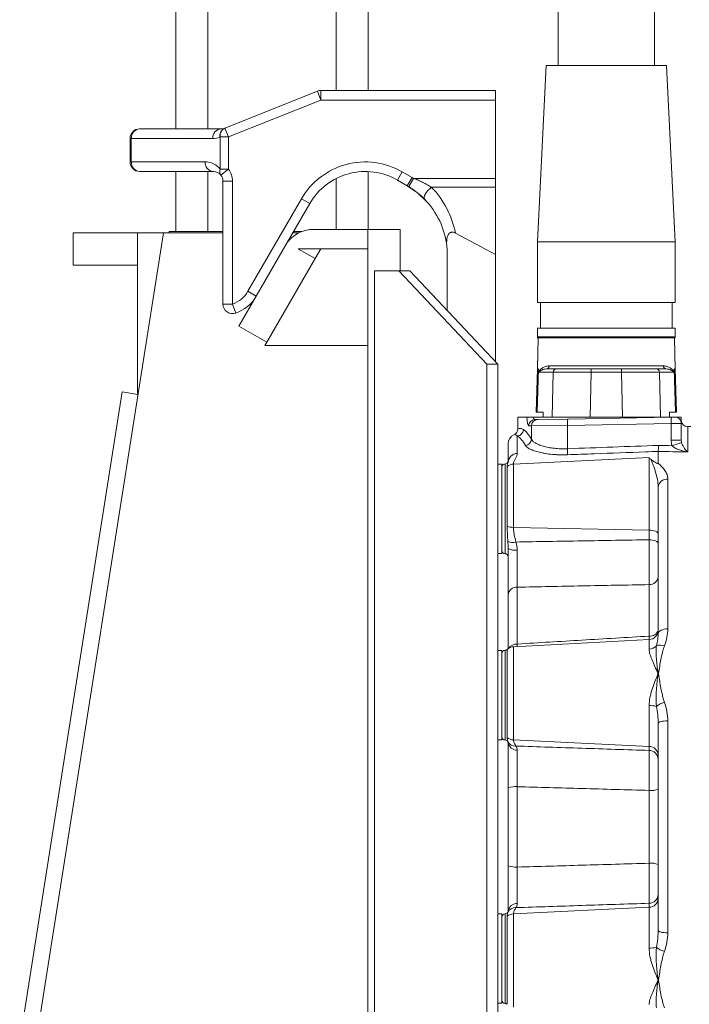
# Model space of a CAD drawing. Header units: millimetres. Extents: x 17 to 1238, y 24 to 2268.
# Tile 3 of 7: x 283 to 492, y 1026 to 1334. Entities that reach past the tile are written whole.
import ezdxf

# ---------------------------------------------------------------- set-up
doc = ezdxf.new("R2010")
doc.units = ezdxf.units.MM

msp = doc.modelspace()

# ---------------------------------------------------------------- linework, layer by layer
at = {"color": 7, "linetype": 'Continuous', "lineweight": 15}
for p, q in [((331.76, 1299.92), (331.76, 2267.91)), ((341.76, 1299.92), (341.76, 2267.91)), ((381.76, 1311.92), (381.76, 2267.91)), ((391.76, 1311.92), (391.76, 2267.91)), ((451.1, 1350.67), (451.1, 1319.67)), ((481.1, 1319.67), (481.1, 1350.67)), ((447.35, 1319.67), (444.6, 1264.67)), ((466.1, 1319.67), (447.35, 1319.67)), ((484.85, 1319.67), (466.1, 1319.67)), ((487.6, 1264.67), (484.85, 1319.67)), ((347.1, 1300.17), (375.95, 1311.71)), ((377.07, 1308.92), (375.95, 1311.71)), ((377.07, 1311.92), (377.07, 1308.92)), ((377.07, 1311.92), (431.49, 1311.92)), ((431.49, 1311.92), (431.49, 1308.92)), ((377.07, 1308.92), (348.22, 1297.38)), ((431.49, 1308.92), (377.07, 1308.92)), ((431.49, 1284.45), (431.49, 1308.92)), ((320.49, 1299.92), (345.91, 1299.92)), ((347.03, 1300.14), (347.1, 1300.17)), ((347.1, 1300.17), (348.22, 1297.38)), ((317.49, 1289.62), (317.49, 1296.92)), ((317.89, 1296.92), (317.49, 1296.92)), ((317.89, 1296.92), (317.89, 1289.62)), ((343.32, 1296.92), (317.89, 1296.92)), ((345.62, 1297.38), (345.54, 1297.35)), ((345.62, 1287.32), (345.62, 1297.38)), ((348.22, 1297.38), (345.62, 1297.38)), ((348.22, 1297.38), (348.22, 1287.32)), ((317.49, 1289.62), (317.89, 1289.62)), ((317.89, 1289.62), (340.89, 1289.62)), ((343.49, 1286.62), (320.49, 1286.62)), ((331.76, 1267.91), (331.76, 1286.62)), ((341.76, 1267.91), (341.76, 1286.62)), ((345.62, 1287.32), (348.22, 1287.32)), ((348.22, 1287.32), (345.85, 1285.47)), ((391.76, 1268.46), (391.76, 1286.58)), ((402.4, 1286.52), (400.9, 1283.92)), ((402.4, 1286.52), (405.49, 1284.74)), ((349.49, 1283.62), (346.49, 1283.62)), ((346.49, 1245.19), (346.49, 1283.62)), ((349.49, 1283.62), (349.49, 1245.19)), ((381.76, 1268.46), (381.76, 1284.39)), ((403.99, 1282.14), (400.9, 1283.92)), ((405.49, 1284.74), (403.99, 1282.14)), ((405.98, 1284.45), (404.43, 1281.88)), ((405.98, 1284.45), (431.49, 1284.45)), ((431.49, 1284.45), (431.49, 1281.66)), ((407.2, 1279.92), (403.99, 1282.14)), ((409.92, 1277.36), (407.51, 1279.66)), ((431.49, 1281.66), (411.59, 1281.66)), ((431.49, 1281.66), (431.49, 1260.64)), ((354.28, 1249.18), (370.98, 1278.1)), ((373.58, 1276.6), (366.55, 1264.42)), ((370.98, 1278.1), (373.58, 1276.6)), ((288.53, 1017.46), (327.92, 1267.41)), ((299.75, 1267.41), (299.75, 1257.35)), ((319.87, 1267.41), (299.75, 1267.41)), ((319.87, 1267.41), (319.87, 1216.99)), ((327.92, 1267.41), (319.87, 1267.41)), ((327.92, 1267.41), (346.49, 1267.41)), ((329.73, 1267.91), (329.73, 1267.41)), ((346.49, 1267.91), (329.73, 1267.91)), ((368.27, 1267.41), (370.04, 1267.41)), ((371.2, 1267.91), (368.56, 1267.91)), ((391.7, 1268.46), (373.56, 1268.46)), ((401.76, 1268.46), (391.7, 1268.46)), ((391.7, 1268.46), (391.7, 815.99)), ((401.76, 1268.46), (401.76, 1255.61)), ((419, 1267.39), (431.49, 1260.64)), ((351.46, 1238.28), (366.55, 1264.42)), ((444.6, 1264.67), (444.6, 1245.67)), ((466.1, 1264.67), (444.6, 1264.67)), ((487.6, 1264.67), (466.1, 1264.67)), ((487.6, 1245.67), (487.6, 1264.67)), ((391.7, 1262.43), (370.07, 1262.43)), ((370.07, 1262.43), (370.07, 1262.39)), ((370.07, 1262.39), (375.26, 1259.39)), ((375.26, 1259.39), (377.01, 1262.43)), ((360.17, 1233.25), (375.26, 1259.39)), ((416.49, 1243.2), (416.49, 1260.49)), ((431.49, 1260.64), (431.49, 1227.24)), ((299.75, 1257.35), (319.87, 1257.35)), ((393.82, 1255.61), (401.38, 1255.61)), ((393.82, 1255.61), (393.82, 815.99)), ((401.38, 1255.61), (428.8, 1226.44)), ((404.82, 1255.61), (401.38, 1255.61)), ((404.82, 1255.61), (432.24, 1226.44)), ((354.28, 1249.18), (356.88, 1247.68)), ((466.1, 1245.67), (444.6, 1245.67)), ((445.6, 1245.67), (445.6, 1237.67)), ((487.6, 1245.67), (466.1, 1245.67)), ((486.6, 1237.67), (486.6, 1245.67)), ((349.49, 1245.19), (346.49, 1245.19)), ((349.49, 1245.19), (350.49, 1242.36)), ((351.46, 1238.28), (360.17, 1233.25)), ((444.6, 1237.67), (444.6, 1234.67)), ((466.1, 1237.67), (444.6, 1237.67)), ((487.6, 1237.67), (466.1, 1237.67)), ((487.6, 1234.67), (487.6, 1237.67)), ((359.59, 1232.25), (360.17, 1233.25)), ((444.86, 1234.67), (444.6, 1224.92)), ((466.1, 1234.67), (444.6, 1234.67)), ((487.34, 1234.92), (444.87, 1234.92)), ((487.6, 1234.67), (466.1, 1234.67)), ((487.6, 1224.92), (487.35, 1234.67)), ((391.7, 1232.25), (359.59, 1232.25)), ((428.8, 845.16), (428.8, 1226.44)), ((432.24, 1226.44), (428.8, 1226.44)), ((432.24, 845.16), (432.24, 1226.44)), ((444.6, 1224.92), (444.24, 1211.42)), ((444.93, 1224.92), (444.57, 1211.42)), ((444.6, 1224.92), (444.93, 1224.92)), ((444.91, 1223.95), (444.93, 1224.92)), ((449.56, 1223.95), (444.91, 1223.95)), ((444.93, 1224.92), (444.93, 1224.92)), ((447.48, 1224.92), (450.54, 1224.92)), ((448.31, 1225.9), (483.9, 1225.9)), ((449.25, 1209.92), (449.56, 1223.95)), ((450.54, 1224.92), (461.37, 1224.92)), ((461.37, 1223.95), (461.06, 1209.92)), ((461.37, 1224.92), (461.37, 1223.95)), ((461.37, 1224.92), (470.84, 1224.92)), ((470.84, 1223.95), (461.37, 1223.95)), ((470.84, 1224.92), (481.67, 1224.92)), ((470.84, 1224.92), (470.84, 1223.95)), ((471.15, 1209.92), (470.84, 1223.95)), ((481.67, 1224.92), (484.73, 1224.92)), ((482.65, 1223.95), (482.96, 1209.92)), ((487.3, 1223.95), (482.65, 1223.95)), ((487.28, 1224.92), (487.3, 1223.95)), ((487.28, 1224.92), (487.28, 1224.92)), ((487.64, 1211.42), (487.28, 1224.92)), ((487.28, 1224.92), (487.6, 1224.92)), ((487.96, 1211.42), (487.6, 1224.92)), ((315, 1217.76), (283.07, 1015.12)), ((319.97, 1216.98), (315, 1217.76)), ((438.49, 1206.21), (438.49, 1209.92)), ((438.49, 1209.92), (441.31, 1209.92)), ((447.87, 1209.92), (443.27, 1209.92)), ((443.79, 1209.12), (444.68, 1209.14)), ((444.57, 1211.42), (444.24, 1211.42)), ((444.57, 1211.42), (446.43, 1211.42)), ((444.68, 1209.14), (454.06, 1209.3)), ((446.41, 1211.42), (446.37, 1209.92)), ((446.43, 1211.42), (446.4, 1209.92)), ((449.25, 1209.92), (447.8, 1209.92)), ((461.06, 1209.92), (449.25, 1209.92)), ((454.06, 1209.3), (486.4, 1209.87)), ((461.06, 1209.92), (471.15, 1209.92)), ((482.96, 1209.92), (471.15, 1209.92)), ((482.96, 1209.92), (483.91, 1209.92)), ((487.44, 1209.92), (483.91, 1209.92)), ((485.78, 1211.42), (487.64, 1211.42)), ((485.81, 1209.92), (485.78, 1211.42)), ((485.84, 1209.92), (485.8, 1211.42)), ((486.4, 1209.87), (487.45, 1209.89)), ((487.96, 1211.42), (487.64, 1211.42)), ((489.49, 1209.92), (489.49, 1207.89)), ((442.73, 1207.14), (441.85, 1207.12)), ((453.99, 1207.3), (442.73, 1207.14)), ((442.73, 1202.97), (442.73, 1207.14)), ((486.33, 1207.87), (453.99, 1207.3)), ((453.99, 1200.02), (453.99, 1207.3)), ((489.49, 1207.89), (486.33, 1207.87)), ((486.33, 1202.72), (486.33, 1207.87)), ((489.49, 1207.89), (489.49, 1202.72)), ((492.49, 1206.92), (491.49, 1206.92)), ((491.49, 1206.92), (491.49, 1199)), ((438.33, 1204), (438.33, 1198.55)), ((489.49, 1202.72), (486.33, 1202.72)), ((435.49, 1196.07), (435.49, 1201.62)), ((437.13, 1195.22), (479.45, 1197.27)), ((479.45, 1174.6), (479.45, 1197.27)), ((482.29, 1195.49), (482.29, 1199.18)), ((433.49, 1195.17), (432.24, 1195.21)), ((433.49, 1195.17), (433.49, 1181.24)), ((434.49, 1167.24), (434.49, 1195.24)), ((435.19, 1175.77), (435.19, 1194.44)), ((435.34, 1195.71), (435.32, 1195.68)), ((437.13, 1195.22), (437.13, 1175.45)), ((485.29, 1190.56), (485.29, 1143.75)), ((482.29, 1142.27), (482.29, 1187.95)), ((433.49, 1181.24), (433.49, 1167.31)), ((437.13, 1175.45), (479.45, 1174.6)), ((479.45, 1171.59), (479.45, 1174.6)), ((432.24, 1167.26), (433.49, 1167.31)), ((438.33, 1156.78), (438.33, 1139.03)), ((479.45, 1141.5), (479.45, 1157.58)), ((435.49, 1137.6), (435.49, 1154.39)), ((479.46, 1140.45), (479.45, 1141.5)), ((482.27, 1141.99), (482.29, 1142.27)), ((479.45, 1140.41), (437.13, 1138.19)), ((437.13, 1138.19), (437.13, 1109.08)), ((438.33, 1139.03), (438.32, 1138.26)), ((479.45, 1137.42), (479.45, 1140.41)), ((433.49, 1136.99), (432.24, 1137.03)), ((433.49, 1136.99), (433.49, 1123.06)), ((434.49, 1109.06), (434.49, 1137.06)), ((435.19, 1109.86), (435.19, 1137.34)), ((433.49, 1123.06), (433.49, 1109.13)), ((479.45, 1107.03), (479.45, 1119.8)), ((482.29, 1049.62), (482.29, 1114.23)), ((485.29, 1115.02), (485.29, 1048.82)), ((432.24, 1109.09), (433.49, 1109.13)), ((435.46, 1108.37), (435.42, 1108.45)), ((437.13, 1109.08), (479.45, 1107.03)), ((479.45, 1105.78), (479.45, 1107.03)), ((435.49, 1069.77), (435.49, 1094.07)), ((438.33, 1094.47), (438.33, 1069.37)), ((479.45, 1070.55), (479.45, 1093.3)), ((479.45, 1056.81), (479.45, 1058.06)), ((434.49, 1050.68), (434.49, 1054.78)), ((437.13, 1054.76), (479.45, 1056.81)), ((479.45, 1044.05), (479.45, 1056.81)), ((433.49, 1054.71), (432.24, 1054.76)), ((433.49, 1054.71), (433.49, 1040.78)), ((435.19, 1026.5), (435.19, 1053.98)), ((437.13, 1054.76), (437.13, 1025.65)), ((434.49, 1026.78), (434.49, 1050.68)), ((482.27, 1049.23), (482.29, 1049.62)), ((433.49, 1040.78), (433.49, 1026.85)), ((432.24, 1026.81), (433.49, 1026.85))]:
    msp.add_line(p, q, dxfattribs=at)
at = {"color": 7, "linetype": 'Continuous', "lineweight": 15, "flags": 128}
for points in [[(411.59, 1281.66), (411.02, 1281.22), (410.48, 1280.72), (410.02, 1280.17), (409.64, 1279.61), (409.39, 1279.07), (409.26, 1278.58), (409.28, 1278.18), (409.44, 1277.89)], [(479.45, 1174.6), (480.01, 1174.57), (480.55, 1174.49), (481.04, 1174.39), (481.47, 1174.24), (481.82, 1174.07), (482.08, 1173.88), (482.24, 1173.67), (482.29, 1173.45)], [(479.45, 1171.59), (480.01, 1171.55), (480.55, 1171.48), (481.04, 1171.37), (481.47, 1171.23), (481.82, 1171.06), (482.08, 1170.86), (482.24, 1170.66), (482.29, 1170.44)], [(485.29, 1143.75), (484.7, 1143.72), (484.14, 1143.64), (483.62, 1143.5), (483.17, 1143.32), (482.79, 1143.09), (482.52, 1142.84), (482.35, 1142.56), (482.29, 1142.27)], [(485.29, 1115.02), (484.7, 1115), (484.14, 1114.96), (483.62, 1114.89), (483.17, 1114.79), (482.79, 1114.67), (482.52, 1114.53), (482.35, 1114.38), (482.29, 1114.23)], [(485.29, 1048.82), (484.7, 1048.84), (484.14, 1048.88), (483.62, 1048.96), (483.17, 1049.06), (482.79, 1049.18), (482.52, 1049.31), (482.35, 1049.46), (482.29, 1049.62)]]:
    msp.add_lwpolyline(points, dxfattribs=at)
at = {"color": 7, "linetype": 'Continuous', "lineweight": 15}
for centre, radius, start, end in [((377.07, 1308.92), 3, 90, 111.8014), ((320.49, 1296.92), 3, 90, 180), ((320.71, 1297.11), 2.82, 94.4392, 183.8391), ((346.13, 1297.11), 2.82, 94.4392, 183.8391), ((348.13, 1297.76), 2.62, 114.9773, 189.0265), ((348.21, 1297.79), 2.62, 114.9773, 189.0265), ((345.91, 1302.92), 3, 270, 291.8014), ((343.32, 1302.92), 6, 270, 291.8014), ((320.49, 1289.62), 3, 180, 270), ((320.71, 1289.43), 2.82, 176.1609, 265.5608), ((340.89, 1283.62), 6, 37.9997, 90), ((343.71, 1289.43), 2.82, 176.1609, 265.5608), ((390.9, 1266.6), 23, 60, 150), ((343.49, 1283.62), 3, 37.9997, 90), ((347.47, 1286.61), 1.97, 159.009, 215.252), ((343.49, 1283.62), 3, 0, 37.9997), ((343.49, 1283.62), 6, 0, 37.9997), ((390.9, 1266.6), 20, 60, 150), ((391.49, 1260.49), 28, 58.8376, 60), ((391.49, 1260.49), 25, 58.8376, 60), ((391.49, 1262.16), 28, 10.7617, 44.1204), ((391.49, 1260.49), 25, 6.3202, 44.1204), ((374.66, 1258.46), 10.06, 96.2484, 143.6913), ((417.26, 1263.34), 0.928, 183.2248, 186.3196), ((391.49, 1260.49), 25, 0, 6.06), ((346.49, 1253.68), 9, 289.4712, 330), ((346.49, 1253.68), 12, 289.4712, 330), ((349.49, 1245.19), 3, 180, 289.4712), ((447.39, 1225.84), 0.921, 275.6793, 3.5452), ((450.55, 1223.93), 0.992, 90.4266, 178.9504), ((481.66, 1223.93), 0.992, 1.0496, 89.5734), ((484.82, 1225.84), 0.921, 176.4548, 264.3207), ((443.84, 1207.13), 1.99, 91.2751, 180.295), ((444.72, 1207.15), 1.99, 91.2751, 180.295), ((463.6, 1207.97), 9.63, 172.0416, 183.962), ((495.94, 1208.53), 9.63, 172.0416, 183.962), ((487.49, 1207.89), 2, 0, 91), ((491.49, 1208.92), 2, 180, 270), ((438.19, 1206.01), 2.02, 274.0278, 359.2735), ((438.49, 1201.62), 3, 113.8359, 180), ((440.7, 1203.07), 2.04, 274.552, 357.279), ((436.05, 1199.08), 17.96, 357.0012, 2.9988), ((506.24, 1143.86), 60.39, 105.9907, 108.9637), ((438.41, 1195.63), 2.92, 91.4852, 178.6112), ((434.49, 1194.24), 1, 90, 180), ((434.49, 1196.24), 1, 270, 326.1289), ((437.26, 1192.1), 3.12, 92.4549, 131.6004), ((485.11, 1187.74), 2.82, 86.2749, 175.7128), ((437.15, 1181.52), 6.07, 251.1707, 269.8022), ((436.88, 1174.87), 4.11, 248.4954, 283.92), ((437.66, 1172.78), 4.48, 241.0535, 278.3774), ((434.49, 1168.24), 1, 180, 270), ((434.49, 1166.24), 1, 0, 90), ((479.61, 1160.28), 2.7, 266.4772, 352.7669), ((438.18, 1154.07), 2.71, 86.7562, 173.1581), ((479.29, 1143.41), 3, 273, 0), ((479.79, 1144.11), 2.63, 262.4024, 341.3596), ((437.28, 1135.2), 3, 93, 134.2994), ((438.16, 1135.92), 3.11, 86.7531, 145.7078), ((479.38, 1140.6), 3.19, 271.2446, 318.2949), ((482.91, 1135.05), 3.62, 68.7439, 108.5931), ((434.49, 1136.06), 1, 90, 180), ((434.49, 1138.06), 1, 270, 314.2994), ((481.24, 1122.14), 7.83, 81.6663, 82.8259), ((483.53, 1121.77), 7.94, 98.3407, 99.4872), ((479.56, 1109.73), 10.07, 77.394, 90.6351), ((486.25, 1113.78), 7.32, 106.065, 127.8572), ((434.49, 1110.06), 1, 180, 270), ((434.49, 1108.06), 1, 27.0812, 90), ((437.26, 1112.2), 3.12, 228.3996, 267.5451), ((437.72, 1109.84), 2.69, 209.2593, 273.2726), ((438.2, 1108.6), 2.73, 185.8839, 272.1971), ((479.41, 1104.15), 2.88, 2.2012, 89.3336), ((479.41, 1102.9), 2.88, 2.2012, 89.3336), ((437.66, 1088.94), 5.58, 83.0867, 112.9079), ((480.12, 1099.47), 6.21, 263.7667, 290.4214), ((480.12, 1064.37), 6.21, 69.5786, 96.2333), ((437.66, 1074.91), 5.58, 247.0921, 276.9133), ((438.2, 1055.25), 2.73, 87.8029, 174.1161), ((479.41, 1060.94), 2.88, 270.6664, 357.7988), ((479.41, 1059.69), 2.88, 270.6664, 357.7988), ((434.49, 1053.78), 1, 90, 180), ((434.49, 1055.78), 1, 270, 332.8487), ((437.72, 1054), 2.69, 86.7274, 150.7407), ((437.26, 1051.65), 3.12, 92.4549, 131.6004), ((479.56, 1054.11), 10.07, 269.3649, 282.606), ((486.25, 1050.07), 7.32, 232.1428, 253.935), ((483.53, 1042.07), 7.94, 260.5128, 261.6593), ((481.24, 1041.7), 7.83, 277.1741, 278.3337), ((434.49, 1027.78), 1, 180, 270), ((434.49, 1025.78), 1, 45.7006, 90)]:
    msp.add_arc(centre, radius, start, end, dxfattribs=at)
for centre, major_axis, ratio, start_param, end_param in [((461.38, 1223.92), (12, -0.02), 0.00218, 1.571327, 2.967016), ((470.83, 1223.92), (12, 0.02), 0.00218, 0.174577, 1.570265), ((441.85, 1211.13), (0, 4), 0.141755, 1.876365, 3.144136), ((443.83, 1211.13), (0.04, 2), 0.335459, 2.223416, 3.154888), ((487.49, 1211.89), (0.04, 2), 0.052264, 2.953804, 3.143422), ((438.58, 1081.92), (0, 124.6), 0.140545, 6.043639, 6.190032), ((-357.24, 1081.92), (2423.3, 0), 0.052408, 1.215118, 1.216998), ((-357.35, 1081.92), (2423.3, 0), 0.051582, 1.212925, 1.216975)]:
    msp.add_ellipse(centre, major_axis=major_axis, ratio=ratio, start_param=start_param, end_param=end_param, dxfattribs=at)
for points, knots in [([(405.98, 1284.45), (406.48, 1284.26), (406.97, 1284.06), (407.94, 1283.64), (408.42, 1283.41), (409.37, 1282.95), (409.83, 1282.7), (410.73, 1282.19), (411.17, 1281.93), (411.59, 1281.66)], [0, 0, 0, 0, 0.25, 0.25, 0.5, 0.5, 0.75, 0.75, 1, 1, 1, 1]), ([(409.44, 1277.89), (408.75, 1278.6), (407.98, 1279.31), (406.71, 1280.33), (406.27, 1280.66), (405.37, 1281.29), (404.9, 1281.59), (404.43, 1281.88)], [0, 0, 0, 0, 0.5, 0.5, 0.75, 0.75, 1, 1, 1, 1]), ([(419, 1267.39), (418.88, 1267.45), (418.77, 1267.51), (418.53, 1267.59), (418.41, 1267.63), (418.16, 1267.67), (418.04, 1267.68), (417.78, 1267.67), (417.66, 1267.64), (417.42, 1267.55), (417.31, 1267.49), (417.11, 1267.33), (417.01, 1267.24), (416.77, 1266.93), (416.65, 1266.69), (416.48, 1266.19), (416.42, 1265.93), (416.33, 1265.4), (416.3, 1265.14), (416.26, 1264.35), (416.28, 1263.82), (416.33, 1263.29)], [0, 0, 0, 0, 0.0625, 0.0625, 0.125, 0.125, 0.1875, 0.1875, 0.25, 0.25, 0.3125, 0.3125, 0.375, 0.375, 0.5, 0.5, 0.625, 0.625, 0.75, 0.75, 1, 1, 1, 1]), ([(448.31, 1225.9), (447.87, 1225.9), (447.48, 1225.82), (446.76, 1225.58), (446.44, 1225.42), (445.87, 1225.05), (445.63, 1224.84), (445.32, 1224.52), (445.22, 1224.4), (445.05, 1224.18), (444.97, 1224.06), (444.91, 1223.95)], [0, 0, 0, 0, 0.25, 0.25, 0.5, 0.5, 0.75, 0.75, 0.875, 0.875, 1, 1, 1, 1]), ([(447.48, 1224.92), (447.18, 1224.92), (446.91, 1224.88), (446.4, 1224.76), (446.17, 1224.68), (445.74, 1224.5), (445.54, 1224.39), (445.2, 1224.18), (445.04, 1224.06), (444.91, 1223.95)], [0, 0, 0, 0, 0.25, 0.25, 0.5, 0.5, 0.75, 0.75, 1, 1, 1, 1]), ([(483.9, 1225.9), (484.34, 1225.9), (484.73, 1225.82), (485.45, 1225.58), (485.77, 1225.42), (486.34, 1225.05), (486.58, 1224.84), (486.89, 1224.52), (486.99, 1224.4), (487.16, 1224.18), (487.24, 1224.06), (487.3, 1223.95)], [0, 0, 0, 0, 0.25, 0.25, 0.5, 0.5, 0.75, 0.75, 0.875, 0.875, 1, 1, 1, 1]), ([(484.73, 1224.92), (485.03, 1224.92), (485.3, 1224.88), (485.81, 1224.76), (486.04, 1224.68), (486.47, 1224.5), (486.66, 1224.39), (487.01, 1224.18), (487.17, 1224.06), (487.3, 1223.95)], [0, 0, 0, 0, 0.25, 0.25, 0.5, 0.5, 0.75, 0.75, 1, 1, 1, 1]), ([(441.31, 1209.92), (441.34, 1209.92), (441.41, 1209.92), (441.64, 1209.92), (441.78, 1209.92), (442.13, 1209.92), (442.33, 1209.92), (442.67, 1209.92), (442.78, 1209.92), (443.02, 1209.92), (443.14, 1209.92), (443.27, 1209.92)], [0, 0, 0, 0, 0.25, 0.25, 0.5, 0.5, 0.75, 0.75, 0.875, 0.875, 1, 1, 1, 1]), ([(487.44, 1209.92), (487.52, 1209.92), (487.6, 1209.92), (487.75, 1209.92), (487.82, 1209.92), (488.02, 1209.92), (488.14, 1209.92), (488.49, 1209.92), (488.69, 1209.92), (489.06, 1209.92), (489.21, 1209.92), (489.43, 1209.92), (489.49, 1209.92), (489.49, 1209.92)], [0, 0, 0, 0, 0.0625, 0.0625, 0.125, 0.125, 0.25, 0.25, 0.5, 0.5, 0.75, 0.75, 1, 1, 1, 1]), ([(438.49, 1206.21), (438.49, 1206.02), (438.46, 1205.83), (438.35, 1205.45), (438.27, 1205.27), (438.05, 1204.95), (437.92, 1204.8), (437.62, 1204.55), (437.45, 1204.44), (437.28, 1204.37)], [0, 0, 0, 0, 0.25, 0.25, 0.5, 0.5, 0.75, 0.75, 1, 1, 1, 1]), ([(438.49, 1206.21), (438.78, 1206.33), (439.06, 1206.37), (439.64, 1206.29), (439.92, 1206.18), (440.21, 1205.99)], [0, 0, 0, 0, 0.5, 0.5, 1, 1, 1, 1]), ([(438.33, 1204), (438.16, 1204.2), (437.98, 1204.33), (437.63, 1204.45), (437.45, 1204.44), (437.28, 1204.37)], [0, 0, 0, 0, 0.5, 0.5, 1, 1, 1, 1]), ([(440.86, 1201.03), (440.44, 1201.74), (440.02, 1202.35), (439.18, 1203.33), (438.76, 1203.72), (438.33, 1204)], [0, 0, 0, 0, 0.5, 0.5, 1, 1, 1, 1]), ([(442.73, 1202.97), (442.83, 1202.78), (442.98, 1202.58), (443.39, 1202.2), (443.65, 1202.01), (444.28, 1201.64), (444.65, 1201.46), (445.47, 1201.12), (445.93, 1200.96), (446.68, 1200.74), (446.95, 1200.67), (447.49, 1200.54), (447.77, 1200.48), (448.64, 1200.31), (449.26, 1200.21), (450.23, 1200.11), (450.56, 1200.08), (451.23, 1200.03), (451.56, 1200.01), (452.59, 1199.98), (453.28, 1199.99), (453.99, 1200.02)], [0, 0, 0, 0, 0.125, 0.125, 0.25, 0.25, 0.375, 0.375, 0.5, 0.5, 0.5625, 0.5625, 0.625, 0.625, 0.75, 0.75, 0.8125, 0.8125, 0.875, 0.875, 1, 1, 1, 1]), ([(453.99, 1198.14), (453.17, 1198.11), (452.37, 1198.1), (451.19, 1198.13), (450.8, 1198.15), (450.03, 1198.19), (449.65, 1198.22), (448.53, 1198.32), (447.81, 1198.41), (446.8, 1198.57), (446.47, 1198.63), (445.83, 1198.76), (445.52, 1198.83), (444.64, 1199.04), (444.1, 1199.2), (443.37, 1199.45), (443.14, 1199.54), (442.71, 1199.71), (442.5, 1199.8), (441.95, 1200.08), (441.64, 1200.27), (441.15, 1200.65), (440.97, 1200.84), (440.86, 1201.03)], [0, 0, 0, 0, 0.125, 0.125, 0.1875, 0.1875, 0.25, 0.25, 0.375, 0.375, 0.4375, 0.4375, 0.5, 0.5, 0.625, 0.625, 0.6875, 0.6875, 0.75, 0.75, 0.875, 0.875, 1, 1, 1, 1]), ([(482.29, 1199.18), (482.3, 1199.25), (482.31, 1199.35), (482.32, 1199.6), (482.33, 1199.75), (482.34, 1200.08), (482.34, 1200.26), (482.34, 1200.65), (482.34, 1200.85), (482.34, 1201.06)], [0, 0, 0, 0, 0.25, 0.25, 0.5, 0.5, 0.75, 0.75, 1, 1, 1, 1]), ([(486.61, 1200.97), (486.77, 1200.79), (486.94, 1200.65), (487.31, 1200.38), (487.51, 1200.26), (488.11, 1199.94), (488.52, 1199.77), (489.36, 1199.48), (489.79, 1199.36), (490.42, 1199.2), (490.63, 1199.16), (491.06, 1199.07), (491.28, 1199.03), (491.49, 1199)], [0, 0, 0, 0, 0.125, 0.125, 0.25, 0.25, 0.5, 0.5, 0.75, 0.75, 0.875, 0.875, 1, 1, 1, 1]), ([(489.6, 1201.91), (489.66, 1201.7), (489.73, 1201.52), (489.88, 1201.19), (489.95, 1201.03), (490.19, 1200.6), (490.35, 1200.35), (490.67, 1199.9), (490.83, 1199.7), (491.08, 1199.42), (491.16, 1199.33), (491.32, 1199.16), (491.41, 1199.08), (491.49, 1199)], [0, 0, 0, 0, 0.125, 0.125, 0.25, 0.25, 0.5, 0.5, 0.75, 0.75, 0.875, 0.875, 1, 1, 1, 1]), ([(438.33, 1198.55), (438.33, 1198.05), (438.06, 1197.53), (437.6, 1196.69), (437.44, 1196.41), (437.2, 1195.82), (437.13, 1195.52), (437.13, 1195.22)], [0, 0, 0, 0, 0.5, 0.5, 0.75, 0.75, 1, 1, 1, 1]), ([(482.29, 1199.18), (482.29, 1199.18), (482.29, 1199.18), (482.29, 1199.18), (480.96, 1199.13), (479.63, 1199.08), (478.3, 1199.03), (472.97, 1198.84), (467.65, 1198.64), (462.33, 1198.45), (459.55, 1198.34), (456.77, 1198.24), (453.99, 1198.14)], [-0.00000011, -0.00000011, -0.00000011, -0.00000011, 0, 0, 0, 0.004, 0.004, 0.004, 0.02, 0.02, 0.02, 0.02835713, 0.02835713, 0.02835713, 0.02835713]), ([(480.08, 1196.65), (479.98, 1196.76), (479.87, 1196.86), (479.66, 1197.07), (479.55, 1197.17), (479.45, 1197.27)], [0, 0, 0, 0, 0.5, 0.5, 1, 1, 1, 1]), ([(482.29, 1187.95), (482.29, 1188.83), (482.18, 1189.68), (481.87, 1191.32), (481.66, 1192.11), (481.21, 1193.59), (480.96, 1194.28), (480.6, 1195.23), (480.48, 1195.54), (480.26, 1196.12), (480.16, 1196.39), (480.08, 1196.65)], [0, 0, 0, 0, 0.25, 0.25, 0.5, 0.5, 0.75, 0.75, 0.875, 0.875, 1, 1, 1, 1]), ([(480.08, 1196.65), (480.2, 1196.53), (480.35, 1196.41), (480.67, 1196.17), (480.85, 1196.05), (481.22, 1195.83), (481.41, 1195.71), (481.73, 1195.55), (481.83, 1195.5), (481.99, 1195.44), (482.02, 1195.43), (482.09, 1195.41), (482.13, 1195.4), (482.2, 1195.39), (482.22, 1195.4), (482.26, 1195.41), (482.27, 1195.42), (482.29, 1195.45), (482.29, 1195.47), (482.29, 1195.49)], [0, 0, 0, 0, 0.25, 0.25, 0.5, 0.5, 0.75, 0.75, 0.875, 0.875, 0.90625, 0.90625, 0.9375, 0.9375, 0.953125, 0.953125, 0.96875, 0.96875, 1, 1, 1, 1]), ([(435.19, 1194.44), (435.2, 1194.76), (435.22, 1195.43), (435.32, 1195.58), (435.37, 1195.65)], [0, 0, 0, 0, 0.488051, 1, 1, 1, 1]), ([(435.54, 1196.12), (435.55, 1196.13), (435.56, 1196.17), (435.49, 1196), (435.36, 1195.77), (435.3, 1195.67)], [0, 0, 0, 0, 0.110772, 0.584712, 1, 1, 1, 1]), ([(482.29, 1195.49), (482.68, 1195.13), (483.07, 1194.76), (483.78, 1194), (484.1, 1193.61), (484.66, 1192.78), (484.88, 1192.36), (485.2, 1191.48), (485.29, 1191.03), (485.29, 1190.56)], [0, 0, 0, 0, 0.25, 0.25, 0.5, 0.5, 0.75, 0.75, 1, 1, 1, 1]), ([(435.37, 1171.05), (435.33, 1171.76), (435.28, 1172.51), (435.21, 1174.09), (435.19, 1174.92), (435.19, 1175.77)], [0, 0, 0, 0, 0.5, 0.5, 1, 1, 1, 1]), ([(437.13, 1175.45), (437.13, 1175.06), (437.15, 1174.68), (437.24, 1173.91), (437.3, 1173.53), (437.52, 1172.39), (437.71, 1171.64), (437.87, 1170.88)], [0, 0, 0, 0, 0.25, 0.25, 0.5, 0.5, 1, 1, 1, 1]), ([(435.49, 1168.86), (435.49, 1169.22), (435.47, 1169.58), (435.42, 1170.31), (435.4, 1170.67), (435.37, 1171.05)], [0, 0, 0, 0, 0.5, 0.5, 1, 1, 1, 1]), ([(435.49, 1154.39), (435.49, 1155.23), (435.49, 1156.19), (435.49, 1157.82), (435.49, 1158.4), (435.49, 1159.59), (435.49, 1160.2), (435.49, 1161.46), (435.49, 1162.11), (435.49, 1163.44), (435.49, 1164.12), (435.49, 1165.46), (435.49, 1166.14), (435.49, 1167.5), (435.49, 1168.19), (435.49, 1168.86)], [0, 0, 0, 0, 0.25, 0.25, 0.375, 0.375, 0.5, 0.5, 0.625, 0.625, 0.75, 0.75, 0.875, 0.875, 1, 1, 1, 1]), ([(437.87, 1170.88), (444.74, 1171), (451.6, 1171.12), (458.47, 1171.23), (465.46, 1171.35), (472.45, 1171.47), (479.45, 1171.59)], [0.00238664, 0.00238664, 0.00238664, 0.00238664, 0.02303131, 0.02303131, 0.02303131, 0.04405249, 0.04405249, 0.04405249, 0.04405249]), ([(479.45, 1157.58), (479.45, 1157.99), (479.46, 1158.43), (479.47, 1159.38), (479.47, 1159.89), (479.48, 1160.71), (479.48, 1160.99), (479.48, 1161.55), (479.48, 1161.84), (479.49, 1162.73), (479.49, 1163.33), (479.49, 1164.28), (479.49, 1164.6), (479.48, 1165.24), (479.48, 1165.56), (479.48, 1166.52), (479.48, 1167.16), (479.47, 1168.13), (479.47, 1168.46), (479.47, 1169.1), (479.47, 1169.42), (479.46, 1170.37), (479.45, 1170.98), (479.45, 1171.59)], [0, 0, 0, 0, 0.125, 0.125, 0.25, 0.25, 0.3125, 0.3125, 0.375, 0.375, 0.5, 0.5, 0.5625, 0.5625, 0.625, 0.625, 0.75, 0.75, 0.8125, 0.8125, 0.875, 0.875, 1, 1, 1, 1]), ([(438.31, 1168.35), (438.31, 1167.81), (438.3, 1167.26), (438.3, 1166.18), (438.3, 1165.63), (438.29, 1164.56), (438.29, 1164.02), (438.29, 1162.95), (438.29, 1162.43), (438.29, 1161.43), (438.3, 1160.94), (438.3, 1159.99), (438.3, 1159.52), (438.31, 1158.65), (438.31, 1158.24), (438.32, 1157.47), (438.33, 1157.11), (438.33, 1156.78)], [0, 0, 0, 0, 0.125, 0.125, 0.25, 0.25, 0.375, 0.375, 0.5, 0.5, 0.625, 0.625, 0.75, 0.75, 0.875, 0.875, 1, 1, 1, 1]), ([(479.45, 1157.58), (472.45, 1157.45), (465.46, 1157.31), (458.47, 1157.18), (451.76, 1157.04), (445.04, 1156.91), (438.33, 1156.78)], [0.00284866, 0.00284866, 0.00284866, 0.00284866, 0.02386635, 0.02386635, 0.02386635, 0.04404502, 0.04404502, 0.04404502, 0.04404502]), ([(438.33, 1139.03), (445.04, 1139.43), (451.76, 1139.83), (458.47, 1140.24), (465.46, 1140.66), (472.45, 1141.08), (479.45, 1141.5)], [0.00284871, 0.00284871, 0.00284871, 0.00284871, 0.02302738, 0.02302738, 0.02302738, 0.04404507, 0.04404507, 0.04404507, 0.04404507]), ([(481.76, 1138.48), (481.9, 1139.13), (482.17, 1140.33), (482.23, 1141.47), (482.27, 1141.99)], [0, 0, 0, 0, 0.53766, 1, 1, 1, 1]), ([(485.29, 1143.75), (485.29, 1142.85), (485.18, 1141.96), (484.81, 1140.18), (484.54, 1139.3), (484.22, 1138.43)], [0, 0, 0, 0, 0.5, 0.5, 1, 1, 1, 1]), ([(482.22, 1129.91), (482.03, 1131.49), (481.84, 1133), (481.67, 1135.17), (481.63, 1135.88), (481.62, 1136.89), (481.63, 1137.22), (481.67, 1137.87), (481.7, 1138.18), (481.76, 1138.48)], [0, 0, 0, 0, 0.5, 0.5, 0.75, 0.75, 0.875, 0.875, 1, 1, 1, 1]), ([(484.22, 1138.43), (484.1, 1138.09), (483.99, 1137.74), (483.79, 1137.05), (483.7, 1136.7), (483.44, 1135.65), (483.29, 1134.94), (482.87, 1132.79), (482.62, 1131.35), (482.38, 1129.89)], [0, 0, 0, 0, 0.125, 0.125, 0.25, 0.25, 0.5, 0.5, 1, 1, 1, 1]), ([(479.45, 1137.42), (479.45, 1136.92), (479.56, 1136.39), (479.81, 1135.54), (479.92, 1135.24), (480.14, 1134.63), (480.26, 1134.33), (480.66, 1133.38), (480.95, 1132.72), (481.57, 1131.36), (481.89, 1130.64), (482.22, 1129.91)], [0, 0, 0, 0, 0.25, 0.25, 0.375, 0.375, 0.5, 0.5, 0.75, 0.75, 1, 1, 1, 1]), ([(479.45, 1119.8), (479.45, 1120.66), (479.56, 1121.51), (479.81, 1122.79), (479.92, 1123.21), (480.14, 1124.06), (480.26, 1124.47), (480.66, 1125.7), (480.95, 1126.5), (481.57, 1128.07), (481.89, 1128.85), (482.22, 1129.6)], [0, 0, 0, 0, 0.25, 0.25, 0.375, 0.375, 0.5, 0.5, 0.75, 0.75, 1, 1, 1, 1]), ([(481.76, 1119.56), (481.7, 1119.99), (481.67, 1120.42), (481.63, 1121.28), (481.62, 1121.7), (481.63, 1122.98), (481.67, 1123.83), (481.78, 1125.52), (481.86, 1126.35), (482.03, 1127.99), (482.13, 1128.8), (482.22, 1129.6)], [0, 0, 0, 0, 0.125, 0.125, 0.25, 0.25, 0.5, 0.5, 0.75, 0.75, 1, 1, 1, 1]), ([(482.38, 1129.63), (482.62, 1128.17), (482.87, 1126.7), (483.29, 1124.48), (483.44, 1123.74), (483.7, 1122.64), (483.79, 1122.27), (483.99, 1121.54), (484.1, 1121.17), (484.22, 1120.81)], [0, 0, 0, 0, 0.5, 0.5, 0.75, 0.75, 0.875, 0.875, 1, 1, 1, 1]), ([(482.29, 1114.23), (482.29, 1115.12), (482.23, 1116.01), (482.04, 1117.79), (481.9, 1118.67), (481.76, 1119.56)], [0, 0, 0, 0, 0.5, 0.5, 1, 1, 1, 1]), ([(484.22, 1120.81), (484.54, 1119.88), (484.81, 1118.93), (485.18, 1117), (485.29, 1116.02), (485.29, 1115.02)], [0, 0, 0, 0, 0.5, 0.5, 1, 1, 1, 1]), ([(435.37, 1108.53), (435.33, 1108.62), (435.28, 1108.78), (435.21, 1109.22), (435.19, 1109.51), (435.19, 1109.86)], [0, 0, 0, 0, 0.5, 0.5, 1, 1, 1, 1]), ([(435.49, 1094.07), (435.49, 1095.44), (435.49, 1096.79), (435.49, 1098.81), (435.49, 1099.49), (435.49, 1100.8), (435.49, 1101.44), (435.49, 1102.68), (435.49, 1103.29), (435.49, 1104.46), (435.49, 1105.01), (435.49, 1106.06), (435.49, 1106.56), (435.49, 1107.49), (435.49, 1107.92), (435.49, 1108.32)], [0, 0, 0, 0, 0.25, 0.25, 0.375, 0.375, 0.5, 0.5, 0.625, 0.625, 0.75, 0.75, 0.875, 0.875, 1, 1, 1, 1]), ([(437.13, 1109.08), (437.13, 1108.92), (437.15, 1108.76), (437.24, 1108.44), (437.3, 1108.28), (437.52, 1107.8), (437.71, 1107.48), (437.87, 1107.16)], [0, 0, 0, 0, 0.25, 0.25, 0.5, 0.5, 1, 1, 1, 1]), ([(437.87, 1107.16), (444.74, 1106.93), (451.6, 1106.7), (458.47, 1106.48), (465.46, 1106.25), (472.45, 1106.01), (479.45, 1105.78)], [0.00238664, 0.00238664, 0.00238664, 0.00238664, 0.02303131, 0.02303131, 0.02303131, 0.04405249, 0.04405249, 0.04405249, 0.04405249]), ([(438.31, 1105.87), (438.31, 1105.55), (438.3, 1105.21), (438.3, 1104.46), (438.3, 1104.07), (438.29, 1103.23), (438.29, 1102.79), (438.29, 1101.85), (438.29, 1101.37), (438.29, 1100.37), (438.3, 1099.86), (438.3, 1098.82), (438.3, 1098.28), (438.31, 1097.2), (438.31, 1096.66), (438.32, 1095.57), (438.33, 1095.02), (438.33, 1094.47)], [0, 0, 0, 0, 0.125, 0.125, 0.25, 0.25, 0.375, 0.375, 0.5, 0.5, 0.625, 0.625, 0.75, 0.75, 0.875, 0.875, 1, 1, 1, 1]), ([(479.45, 1093.3), (479.45, 1093.94), (479.46, 1094.59), (479.47, 1095.88), (479.47, 1096.52), (479.48, 1097.47), (479.48, 1097.79), (479.48, 1098.41), (479.48, 1098.72), (479.49, 1099.62), (479.49, 1100.2), (479.49, 1101.04), (479.49, 1101.32), (479.48, 1101.85), (479.48, 1102.1), (479.48, 1102.85), (479.48, 1103.31), (479.47, 1103.95), (479.47, 1104.16), (479.47, 1104.54), (479.47, 1104.72), (479.46, 1105.24), (479.45, 1105.53), (479.45, 1105.78)], [0, 0, 0, 0, 0.125, 0.125, 0.25, 0.25, 0.3125, 0.3125, 0.375, 0.375, 0.5, 0.5, 0.5625, 0.5625, 0.625, 0.625, 0.75, 0.75, 0.8125, 0.8125, 0.875, 0.875, 1, 1, 1, 1]), ([(479.45, 1093.3), (472.45, 1093.5), (465.46, 1093.7), (458.47, 1093.9), (451.76, 1094.09), (445.04, 1094.28), (438.33, 1094.47)], [0.00284866, 0.00284866, 0.00284866, 0.00284866, 0.02386635, 0.02386635, 0.02386635, 0.04404502, 0.04404502, 0.04404502, 0.04404502]), ([(438.33, 1069.37), (445.04, 1069.56), (451.76, 1069.75), (458.47, 1069.94), (465.46, 1070.15), (472.45, 1070.35), (479.45, 1070.55)], [0.00284871, 0.00284871, 0.00284871, 0.00284871, 0.02302738, 0.02302738, 0.02302738, 0.04404507, 0.04404507, 0.04404507, 0.04404507]), ([(479.45, 1058.06), (479.45, 1058.31), (479.46, 1058.61), (479.47, 1059.29), (479.47, 1059.67), (479.48, 1060.31), (479.48, 1060.54), (479.48, 1061), (479.48, 1061.24), (479.49, 1061.98), (479.49, 1062.51), (479.49, 1063.35), (479.49, 1063.64), (479.48, 1064.22), (479.48, 1064.52), (479.48, 1065.42), (479.48, 1066.04), (479.47, 1066.99), (479.47, 1067.32), (479.47, 1067.96), (479.47, 1068.28), (479.46, 1069.25), (479.45, 1069.9), (479.45, 1070.55)], [0, 0, 0, 0, 0.125, 0.125, 0.25, 0.25, 0.3125, 0.3125, 0.375, 0.375, 0.5, 0.5, 0.5625, 0.5625, 0.625, 0.625, 0.75, 0.75, 0.8125, 0.8125, 0.875, 0.875, 1, 1, 1, 1]), ([(435.49, 1055.53), (435.49, 1055.72), (435.49, 1055.93), (435.49, 1056.36), (435.49, 1056.58), (435.49, 1057.28), (435.49, 1057.78), (435.49, 1058.83), (435.49, 1059.38), (435.49, 1060.25), (435.49, 1060.55), (435.49, 1061.16), (435.49, 1061.47), (435.49, 1062.4), (435.49, 1063.04), (435.49, 1064.02), (435.49, 1064.35), (435.49, 1065.02), (435.49, 1065.36), (435.49, 1067.05), (435.49, 1068.41), (435.49, 1069.77)], [0, 0, 0, 0, 0.0625, 0.0625, 0.125, 0.125, 0.25, 0.25, 0.375, 0.375, 0.4375, 0.4375, 0.5, 0.5, 0.625, 0.625, 0.6875, 0.6875, 0.75, 0.75, 1, 1, 1, 1]), ([(438.33, 1069.37), (438.32, 1068.28), (438.31, 1067.19), (438.3, 1065.84), (438.3, 1065.57), (438.3, 1065.03), (438.3, 1064.77), (438.3, 1063.99), (438.29, 1063.48), (438.29, 1062.73), (438.29, 1062.48), (438.29, 1062), (438.29, 1061.76), (438.29, 1061.06), (438.29, 1060.62), (438.3, 1059.78), (438.3, 1059.38), (438.3, 1058.63), (438.31, 1058.29), (438.31, 1057.98)], [0, 0, 0, 0, 0.25, 0.25, 0.3125, 0.3125, 0.375, 0.375, 0.5, 0.5, 0.5625, 0.5625, 0.625, 0.625, 0.75, 0.75, 0.875, 0.875, 1, 1, 1, 1]), ([(479.45, 1058.06), (472.45, 1057.83), (465.46, 1057.6), (458.47, 1057.37), (451.6, 1057.14), (444.74, 1056.91), (437.87, 1056.69)], [0.00284913, 0.00284913, 0.00284913, 0.00284913, 0.02387031, 0.02387031, 0.02387031, 0.04451498, 0.04451498, 0.04451498, 0.04451498]), ([(438.31, 1057.98), (438.31, 1057.72), (438.26, 1057.48), (438.09, 1057.05), (437.98, 1056.86), (437.87, 1056.69)], [0, 0, 0, 0, 0.5, 0.5, 1, 1, 1, 1]), ([(435.19, 1053.98), (435.19, 1054.33), (435.21, 1054.62), (435.28, 1055.07), (435.33, 1055.22), (435.37, 1055.32)], [0, 0, 0, 0, 0.5, 0.5, 1, 1, 1, 1]), ([(437.87, 1056.69), (437.71, 1056.37), (437.52, 1056.05), (437.3, 1055.56), (437.24, 1055.4), (437.15, 1055.08), (437.13, 1054.92), (437.13, 1054.76)], [0, 0, 0, 0, 0.5, 0.5, 0.75, 0.75, 1, 1, 1, 1]), ([(481.76, 1044.29), (481.9, 1045.17), (482.17, 1046.8), (482.23, 1048.46), (482.27, 1049.23)], [0, 0, 0, 0, 0.537263, 1, 1, 1, 1]), ([(485.29, 1048.82), (485.29, 1047.82), (485.18, 1046.84), (484.81, 1044.91), (484.54, 1043.97), (484.22, 1043.03)], [0, 0, 0, 0, 0.5, 0.5, 1, 1, 1, 1]), ([(479.45, 1044.05), (479.45, 1043.18), (479.56, 1042.33), (479.81, 1041.06), (479.92, 1040.63), (480.14, 1039.79), (480.26, 1039.37), (480.66, 1038.14), (480.95, 1037.34), (481.57, 1035.77), (481.89, 1035), (482.22, 1034.24)], [0, 0, 0, 0, 0.25, 0.25, 0.375, 0.375, 0.5, 0.5, 0.75, 0.75, 1, 1, 1, 1]), ([(482.22, 1034.24), (482.03, 1035.84), (481.84, 1037.48), (481.67, 1040), (481.63, 1040.86), (481.62, 1042.14), (481.63, 1042.57), (481.67, 1043.43), (481.7, 1043.86), (481.76, 1044.29)], [0, 0, 0, 0, 0.5, 0.5, 0.75, 0.75, 0.875, 0.875, 1, 1, 1, 1]), ([(484.22, 1043.03), (484.1, 1042.67), (483.99, 1042.31), (483.79, 1041.57), (483.7, 1041.21), (483.44, 1040.1), (483.29, 1039.36), (482.87, 1037.15), (482.62, 1035.68), (482.38, 1034.22)], [0, 0, 0, 0, 0.125, 0.125, 0.25, 0.25, 0.5, 0.5, 1, 1, 1, 1]), ([(479.45, 1026.43), (479.45, 1026.92), (479.56, 1027.45), (479.81, 1028.31), (479.92, 1028.6), (480.14, 1029.21), (480.26, 1029.52), (480.66, 1030.47), (480.95, 1031.12), (481.57, 1032.49), (481.89, 1033.2), (482.22, 1033.94)], [0, 0, 0, 0, 0.25, 0.25, 0.375, 0.375, 0.5, 0.5, 0.75, 0.75, 1, 1, 1, 1]), ([(481.76, 1025.36), (481.7, 1025.66), (481.67, 1025.98), (481.63, 1026.62), (481.62, 1026.95), (481.63, 1027.96), (481.67, 1028.66), (481.78, 1030.11), (481.86, 1030.85), (482.03, 1032.37), (482.13, 1033.15), (482.22, 1033.94)], [0, 0, 0, 0, 0.125, 0.125, 0.25, 0.25, 0.5, 0.5, 0.75, 0.75, 1, 1, 1, 1]), ([(482.38, 1033.96), (482.62, 1032.5), (482.87, 1031.05), (483.29, 1028.91), (483.44, 1028.2), (483.7, 1027.14), (483.79, 1026.8), (483.99, 1026.1), (484.1, 1025.76), (484.22, 1025.42)], [0, 0, 0, 0, 0.5, 0.5, 0.75, 0.75, 0.875, 0.875, 1, 1, 1, 1])]:
    msp.add_open_spline(points, degree=3, knots=knots, dxfattribs=at)
for points in [[(416.33, 1263.29), (416.34, 1263.24), (416.34, 1263.18), (416.35, 1263.13)], [(416.35, 1263.13), (416.35, 1263.17), (416.34, 1263.2), (416.34, 1263.24)], [(486.61, 1200.97), (486.43, 1201.54), (486.33, 1202.12), (486.33, 1202.72)], [(489.49, 1202.72), (489.49, 1202.44), (489.53, 1202.17), (489.6, 1201.91)], [(453.99, 1200.02), (463.44, 1200.36), (472.89, 1200.71), (482.34, 1201.06)], [(482.29, 1199.18), (482.29, 1199.18), (482.29, 1199.18), (482.29, 1199.18)], [(437.87, 1170.88), (438.08, 1170.07), (438.32, 1169.24), (438.31, 1168.35)], [(482.22, 1129.6), (482.21, 1129.7), (482.21, 1129.81), (482.22, 1129.91)], [(482.38, 1129.89), (482.36, 1129.8), (482.36, 1129.71), (482.38, 1129.63)], [(437.87, 1107.16), (438.08, 1106.81), (438.32, 1106.39), (438.31, 1105.87)], [(482.22, 1033.94), (482.21, 1034.04), (482.21, 1034.14), (482.22, 1034.24)], [(482.38, 1034.22), (482.36, 1034.13), (482.36, 1034.04), (482.38, 1033.96)]]:
    msp.add_open_spline(points, degree=3, dxfattribs=at)

doc.saveas('drawing.dxf')
